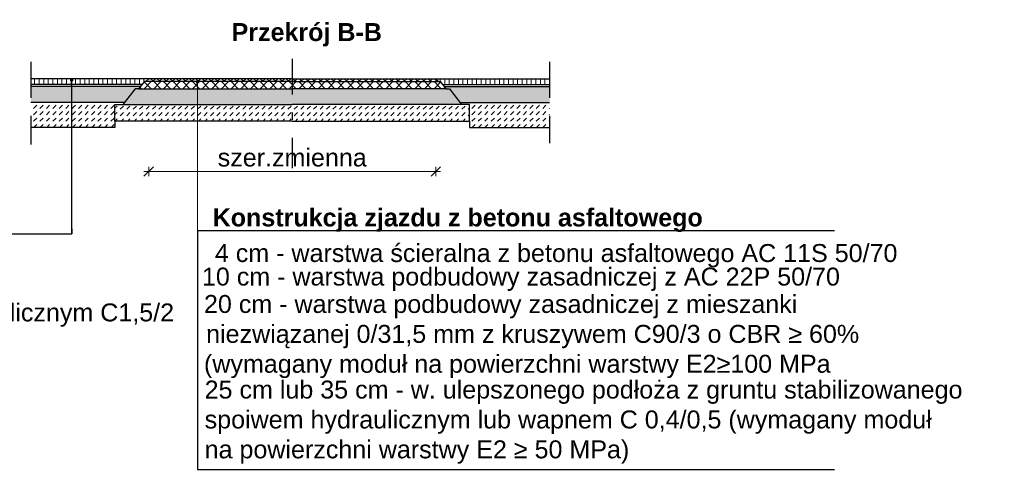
# Model space of a CAD drawing. Header units: metres. Extents: x -854 to 2789, y -128 to 3826.
# Tile 17 of 22: x 392.6 to 406.32, y 33.67 to 39.94. Entities that reach past the tile are written whole.
import ezdxf

# ---------------------------------------------------------------- set-up
doc = ezdxf.new("R2010")
doc.units = ezdxf.units.M
for name, pattern in [('CIĄGŁA', [0]), ('DASHDOT', [1, 0.5, -0.25, 0, -0.25]), ('HIDDEN', [0.375, 0.25, -0.125])]:
    doc.linetypes.add(name, pattern=pattern)
for name, color, linetype, lineweight in [('A opisy', 7, 'CIĄGŁA', 13), ('ACODR', 7, 'Continuous', 18), ('D_3_KRESKOWANIE', 7, 'Continuous', 0), ('D_3_WYMIAROWANIE', 7, 'Continuous', 0), ('HATCHE', 7, 'Continuous', 13), ('KRAWĘŻNIK', 7, 'Continuous', 30), ('opis warstw', 7, 'Continuous', 0)]:
    doc.layers.add(name, color=color, linetype=linetype, lineweight=lineweight)
doc.styles.add('opisy', font='arial.ttf', dxfattribs={"height": 0.175})
doc.styles.add('Style-Arial', font='arial.ttf')
doc.styles.add('wym 1do50', font='arial.ttf', dxfattribs={"height": 0.175})
doc.dimstyles.new('Wymiar_1 50', dxfattribs={"dimtxt": 0.175, "dimasz": 0.013125, "dimexe": 0.0175, "dimexo": 2.275, "dimgap": 0.065625, "dimtad": 1, "dimzin": 0, "dimtxsty": 'wym 1do50', "dimblk": 'znacznik wymiaru', "dimcen": 0.3, "dimse1": 1, "dimse2": 1, "dimadec": 0, "dimazin": 0, "dimtfac": 1, "dimtmove": 1, "dimatfit": 2, "dimfxl": 1, "dimtzin": 0, "dimlwd": -1, "dimlwe": 0, "dimarcsym": 0})

# ---------------------------------------------------------------- blocks, each defined once
blk = doc.blocks.new('_Dot')
at = {"color": 0, "linetype": 'ByBlock', "lineweight": -2}
blk.add_line((-0.5, 0), (-1, 0), dxfattribs=at)
at = {"color": 0, "linetype": 'ByBlock', "const_width": 0.5}
blk.add_lwpolyline([(-0.25, 0, 1), (0.25, 0, 1)], format="xyb", close=True, dxfattribs=at)
blk = doc.blocks.new('znacznik wymiaru')
at = {"color": 7}
for p, q in [((-5, -5), (5, 5)), ((-5, 0), (0, 0)), ((0, 5), (0, -5)), ((5, 0), (0, 0))]:
    blk.add_line(p, q, dxfattribs=at)
blk = doc.blocks.new('*D162')
at = {"layer": 'D_3_WYMIAROWANIE', "color": 0, "linetype": 'Continuous', "transparency": 16777216}
blk.add_line((394.414, 37.827), (398.388, 37.827), dxfattribs=at)
at = {"layer": 'Defpoints', "color": 0, "linetype": 'Continuous', "transparency": 16777216}
for p in [(394.401, 38.759), (398.401, 38.759), (398.401, 37.827)]:
    blk.add_point(p, dxfattribs=at)
at = {"layer": 'D_3_WYMIAROWANIE', "color": 0, "linetype": 'Continuous', "transparency": 16777216, "xscale": 0.013125, "yscale": 0.013125, "zscale": 0.013125, "rotation": 180}
blk.add_blockref('znacznik wymiaru', (394.401, 37.827), dxfattribs=at)
at = {"layer": 'D_3_WYMIAROWANIE', "color": 0, "linetype": 'Continuous', "transparency": 16777216, "xscale": 0.013125, "yscale": 0.013125, "zscale": 0.013125}
blk.add_blockref('znacznik wymiaru', (398.401, 37.827), dxfattribs=at)
at = {"layer": 'D_3_WYMIAROWANIE', "color": 0, "linetype": 'Continuous', "transparency": 16777216, "insert": (396.401, 38.019), "char_height": 0.175, "attachment_point": 5, "style": 'wym 1do50'}
blk.add_mtext('{\\H1.42857x;szer.zmienna}', dxfattribs=at)

msp = doc.modelspace()

# ---------------------------------------------------------------- hatches: boundary and pattern name
at = {"lineweight": 13}
h = msp.add_hatch(dxfattribs=at)
h.set_pattern_fill('ANSI37', color=253, scale=0.02, angle=90, style=0)
h.set_pattern_definition([(135, (-3104.82824, -5449.60059), (-0.0449012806, -0.0449012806), []), (225, (-3104.82824, -5449.60059), (0.0449012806, -0.0449012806), [])])
h.paths.add_polyline_path([(398.401, 39.119), (396.401, 39.119), (394.401, 39.119), (394.401, 39.079), (396.401, 39.079), (398.441, 39.079)])
h = msp.add_hatch(dxfattribs=at)
h.set_pattern_fill('ANSI37', color=253, scale=0.03, angle=90, style=0)
h.set_pattern_definition([(135, (-2949.97265, -5475.81357), (-0.0673519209, -0.0673519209), []), (225, (-2949.97265, -5475.81357), (0.0673519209, -0.0673519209), [])])
h.paths.add_polyline_path([(398.461, 39.079), (396.401, 39.079), (394.341, 39.079), (394.261, 38.979), (396.401, 38.979), (398.541, 38.979)])
at = {"layer": 'D_3_KRESKOWANIE', "linetype": 'Continuous'}
h = msp.add_hatch(dxfattribs=at)
h.set_pattern_fill('DASH', color=8, scale=0.02, angle=45, style=0)
h.paths.add_polyline_path([(393.931, 38.759), (394.041, 38.759), (394.064, 38.789), (393.328, 38.789), (393.328, 38.439), (393.931, 38.439), (393.931, 38.529)])
h.paths.add_polyline_path([(393.328, 38.789), (392.76, 38.789), (392.76, 38.439), (393.328, 38.439)])
h.paths.add_polyline_path([(399.986, 38.789), (398.738, 38.789), (398.761, 38.759), (398.871, 38.759), (398.871, 38.529), (398.871, 38.439), (399.986, 38.439)])
h = msp.add_hatch(dxfattribs=at)
h.set_pattern_fill('DASH', color=8, scale=0.02, angle=45, style=0)
h.set_pattern_definition([(45, (-2949.97265, -5475.813566), (0, 0.0898025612), [0.0635, -0.0635])])
h.paths.add_polyline_path([(398.427, 38.759), (396.401, 38.759), (393.931, 38.759), (393.931, 38.529), (396.401, 38.529), (398.871, 38.529), (398.871, 38.677), (398.869, 38.759)])
at = {"layer": 'HATCHE', "linetype": 'Continuous'}
h = msp.add_hatch(dxfattribs=at)
h.set_pattern_fill('GRAVEL', color=252, scale=0.01, angle=90, style=0)
h.paths.add_polyline_path([(394.211, 38.979), (394.261, 38.979), (394.285, 39.009), (393.328, 39.009), (393.328, 38.789), (394.064, 38.789)])
h.paths.add_polyline_path([(393.328, 39.009), (392.76, 39.009), (392.76, 38.789), (393.328, 38.789)])
h.paths.add_polyline_path([(399.986, 39.009), (398.517, 39.009), (398.541, 38.979), (398.591, 38.979), (398.738, 38.789), (399.986, 38.789)])
h = msp.add_hatch(dxfattribs=at)
h.set_pattern_fill('GRAVEL', color=252, scale=0.01, angle=90, style=0)
h.set_pattern_definition([(318.0127875, (-3105.49513, -5475.630686), (2.28599999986, -2.03200000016), [0.034172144, -3.383048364]), (274.969741, (-3105.469729, -5475.653546), (-0.25400001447, 3.047999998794), [0.058640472, -5.805404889]), (222.5104471, (-3105.464649, -5475.711966), (2.793999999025, 2.540000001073), [0.041348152, -4.093472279]), (357.273689, (-3105.401149, -5475.811026), (-5.079999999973, 0.254000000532), [0.053400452, -5.286643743]), (22.83365418, (-3105.347809, -5475.813566), (-3.047999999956, -1.270000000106), [0.05236337, -5.183980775]), (87.273689, (-3105.299549, -5475.793246), (-0.254000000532, -5.079999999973), [0.053400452, -5.286643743]), (127.69424047, (-3105.297009, -5475.739906), (2.54000000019, -3.301999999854), [0.070619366, -6.991311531]), (162.25532837, (-3105.340189, -5475.684026), (-5.587999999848, 1.778000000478), [0.066671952, -6.60052566]), (211.42956562, (-3105.403689, -5475.663706), (-3.301999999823, -2.032000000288), [0.0535813, -5.30455457]), (265.2363583, (-3105.44941, -5475.691646), (0.25400000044, 2.79399999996), [0.061171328, -2.997393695]), (312.3974378, (-3105.454489, -5475.7526056), (2.794000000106, -3.047999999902), [0.079107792, -7.831677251]), (228.81407483, (-3105.39861, -5475.559566), (-1.52400000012, -1.77799999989), [0.027000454, -2.673056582]), (261.4692344, (-3105.416389, -5475.579886), (0.507999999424, 3.30200000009), [0.051368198, -5.0854639]), (315, (-3105.42401, -5475.63069), (0.254, -5e-17), [0.035920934, -0.323289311]), (293.1985905, (-3105.45449, -5475.648466), (-0.50799999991, 1.27000000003), [0.019344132, -1.915062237]), (21.8014095, (-3105.44687, -5475.666246), (-0.76199999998, -0.25400000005), [0.027356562, -1.340475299]), (120.9637565, (-3105.42147, -5475.656086), (-0.50799999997, 0.76200000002), [0.044431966, -1.436629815]), (251.5650512, (-3105.44433, -5475.617986), (0.254, 0.508), [0.032128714, -0.771089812]), (106.38954033, (-3105.446869, -5475.813566), (-0.762, 2.54), [0.0450088, -4.455882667]), (160.34617594, (-3105.45957, -5475.770386), (2.793999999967, -1.016000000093), [0.037759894, -3.738221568]), (23.1985905, (-3105.49513, -5475.617986), (-1.27000000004, -0.50799999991), [0.03868801, -1.895718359]), (73.61045967, (-3105.459569, -5475.602746), (-0.761999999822, -2.540000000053), [0.0450088, -4.455882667]), (69.4439548, (-3105.28939, -5475.813566), (-0.508, -1.27), [0.04340352, -2.126773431]), (24.7751406, (-3105.27415, -5475.772926), (-2.793999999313, -1.27000000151), [0.036367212, -3.600359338]), (156.8014095, (-3105.24113, -5475.615446), (-1.27000000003, 0.50799999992), [0.03868801, -1.895718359]), (107.35402464, (-3105.276689, -5475.600206), (1.016000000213, -3.301999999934), [0.042578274, -4.215237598]), (159.4439548, (-3105.24113, -5475.739906), (1.27, -0.50800000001), [0.02170176, -2.148475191]), (191.3099325, (-3105.24113, -5475.630686), (-1.016, -0.254), [0.01295146, -1.282199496]), (255.9637565, (-3105.25383, -5475.633226), (0.254, 0.762), [0.05236337, -0.994905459]), (276.00900596, (-3105.266529, -5475.684026), (-0.254000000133, 2.539999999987), [0.0485267, -4.804136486]), (33.6900675, (-3105.39861, -5475.656086), (-0.508, -0.254), [0.036632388, -0.879177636]), (83.15722659, (-3105.368129, -5475.635766), (0.507999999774, 4.318000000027), [0.063955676, -6.3316009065]), (150.9453959, (-3105.36051, -5475.572266), (1.77799999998, -1.01600000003), [0.026150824, -2.588939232]), (180, (-3105.38337, -5475.55957), (-0.254, -0.254), [0.01524, -0.23876]), (210.25643716, (-3105.27415, -5475.689106), (1.77800000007, 1.015999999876), [0.035286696, -3.493394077]), (138.0127875, (-3105.30463, -5475.706886), (-2.28599999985, 2.03200000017), [0.068344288, -3.34887622]), (90, (-3105.35543, -5475.66117), (-0.254, 0.254), [0.06604, -0.18796]), (55.3048465, (-3105.355429, -5475.595126), (1.777999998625, 2.540000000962), [0.040160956, -3.975931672]), (344.0546041, (-3105.33257, -5475.562106), (1.016, -0.25399999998), [0.036982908, -1.812165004]), (297.64597536, (-3105.297009, -5475.572266), (2.539999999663, -4.826000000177), [0.06021451, -5.961246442]), (265.42607874, (-3105.269069, -5475.625606), (-0.254, -3.302), [0.063702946, -6.306584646])])
h.paths.add_polyline_path([(398.591, 38.979), (396.401, 38.979), (394.211, 38.979), (394.049, 38.759), (396.401, 38.759), (398.761, 38.759)])
at = {"layer": 'KRAWĘŻNIK', "lineweight": 15, "true_color": 0x636466}
h = msp.add_hatch(dxfattribs=at)
h.set_pattern_fill('ANSI31', color=251, scale=0.02, angle=45)
h.paths.add_polyline_path([(394.401, 39.119), (392.76, 39.119), (392.76, 39.039), (394.309, 39.039), (394.341, 39.079), (394.361, 39.079)])
h.paths.add_polyline_path([(399.986, 39.119), (398.401, 39.119), (398.441, 39.079), (398.461, 39.079), (398.493, 39.039), (399.986, 39.039)])

# ---------------------------------------------------------------- linework, layer by layer
for p, q in [((393.328, 36.957), (393.328, 39.05)), ((381.164, 36.969), (393.328, 36.957))]:
    msp.add_line(p, q)
at = {"linetype": 'DASHDOT', "flags": 128}
msp.add_lwpolyline([(396.401, 39.397), (396.401, 37.87)], dxfattribs=at)
msp.add_lwpolyline([(396.401, 39.397), (396.401, 37.87)], dxfattribs=at)
at = {"linetype": 'HIDDEN', "ltscale": 2, "flags": 128}
for points in [[(392.76, 39.352), (392.76, 38.203)], [(399.986, 39.352), (399.986, 38.22)]]:
    msp.add_lwpolyline(points, dxfattribs=at)
at = {"flags": 128}
for points in [[(394.401, 39.119), (392.76, 39.119)], [(394.361, 39.079), (394.401, 39.119)], [(394.361, 39.079), (394.401, 39.119)], [(396.401, 39.119), (394.401, 39.119)], [(396.401, 39.119), (398.401, 39.119)], [(398.401, 39.119), (399.986, 39.119)], [(398.441, 39.079), (398.401, 39.119)], [(398.441, 39.079), (398.401, 39.119)], [(394.309, 39.039), (392.76, 39.039)], [(394.285, 39.009), (392.76, 39.009)], [(394.211, 38.979), (394.041, 38.759)], [(394.261, 38.979), (394.211, 38.979)], [(394.341, 39.079), (394.261, 38.979), (396.401, 38.979)], [(396.401, 39.079), (394.341, 39.079)], [(396.401, 39.079), (398.461, 39.079)], [(398.461, 39.079), (398.541, 38.979), (396.401, 38.979)], [(398.493, 39.039), (399.986, 39.039)], [(398.517, 39.009), (399.986, 39.009)], [(398.541, 38.979), (398.591, 38.979)], [(398.591, 38.979), (398.761, 38.759)], [(394.064, 38.789), (392.76, 38.789)], [(396.401, 38.529), (393.931, 38.529), (393.931, 38.759), (396.401, 38.759)], [(396.401, 38.529), (398.871, 38.529), (398.871, 38.759), (396.401, 38.759)], [(398.738, 38.789), (399.986, 38.789)], [(393.931, 38.529), (393.931, 38.439), (392.76, 38.439)], [(398.871, 38.529), (398.871, 38.439), (399.986, 38.439)], [(393.328, 37.026), (393.328, 36.959)], [(395.082, 37.002), (403.959, 37.002)], [(395.082, 37.002), (395.082, 33.674), (403.959, 33.674)]]:
    msp.add_lwpolyline(points, dxfattribs=at)
at = {"layer": 'A opisy'}
msp.add_line((395.082, 39.026), (395.082, 37.002), dxfattribs=at)

# ---------------------------------------------------------------- block references
at = {"layer": 'A opisy', "xscale": 0.05, "yscale": 0.05, "zscale": 0.05, "rotation": 90.0513967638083}
for p in [(393.328, 39.1), (395.082, 39.076)]:
    msp.add_blockref('_Dot', p, dxfattribs=at)

# ---------------------------------------------------------------- texts
at = {"layer": 'ACODR', "insert": (397.651, 39.894), "char_height": 0.25, "attachment_point": 3, "style": 'Style-Arial'}
msp.add_mtext_dynamic_manual_height_columns('{\\fArial|b1|i0|c238|p39;Przekrój B-B}', width=158.60284, gutter_width=15, heights=[0], dxfattribs=at)
at = {"layer": 'opis warstw', "linetype": 'Continuous', "lineweight": 0, "char_height": 0.25, "style": 'opisy'}
for s, width, insert, attachment_point in [('\\pxqr; {\\fArial|b1|i0|c238|p39;Konstrukcja zjazdu z betonu asfaltowego}', 8.90555, (393.216, 37.31), 1), ('4 cm - warstwa ścieralna z betonu asfaltowego AC 11S 50/70', 11.28508, (395.323, 36.814), 1), ('10 cm - warstwa podbudowy zasadniczej z AC 22P 50/70', 11.28508, (395.143, 36.486), 1), ('\\pi-0.02965,l2.8;20 cm - warstwa podbudowy zasadniczej z mieszanki niezwiązanej 0/31,5 mm z kruszywem C90/3 o CBR ≥ 60%\\P(wymagany moduł na powierzchni warstwy E2≥100 MPa', 12.6404, (392.401, 36.104), 1), ('15cm - warstwa mrozoochronna z mieszanki związanej spoiwem hydraulicznym C1,5/2', 14.17384, (394.755, 35.986), 3), ('\\pxql;25 cm lub 35 cm - w. ulepszonego podłoża z gruntu stabilizowanego \\Pspoiwem hydraulicznym lub wapnem C 0,4/0,5 (wymagany moduł\\Pna powierzchni warstwy E2 ≥ 50 MPa)  ', 12.6404, (407.821, 34.911), 3)]:
    msp.add_mtext_dynamic_manual_height_columns(s, width=width, gutter_width=0.862, heights=[4.741], dxfattribs=dict(at, insert=insert, attachment_point=attachment_point))

# ---------------------------------------------------------------- dimensions: what is measured, and where the dimension line sits
at = {"layer": 'D_3_WYMIAROWANIE', "linetype": 'Continuous'}
dim = msp.add_linear_dim(base=(398.401, 37.827), p1=(394.401, 38.759), p2=(398.401, 38.759), text='{\\H1.42857x;szer.zmienna}', dimstyle='Wymiar_1 50', override={"dimtxt": 0.25}, dxfattribs=at)
dim.commit()
dim.dimension.update_dxf_attribs({"geometry": '*D162', "text_midpoint": (396.401, 38.019)})

doc.saveas('drawing.dxf')
